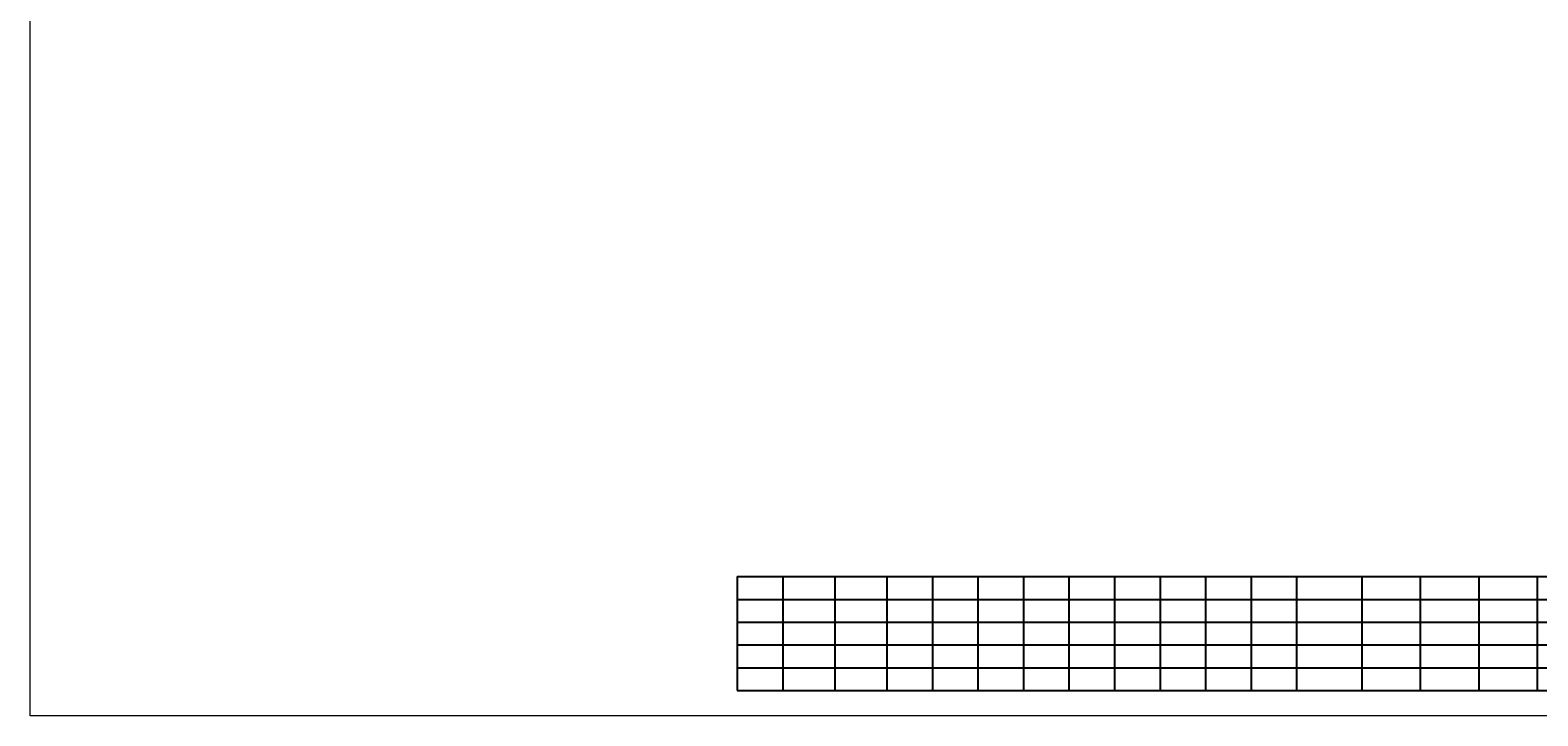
# Model space of a CAD drawing. Extents: x -388 to 987, y 70 to 322.
# Tile 1 of 16: x -388 to -156, y 70 to 175. Entities that reach past the tile are written whole.
import ezdxf
from ezdxf.enums import TextEntityAlignment as Align

# ---------------------------------------------------------------- set-up
doc = ezdxf.new("R2010")
doc.units = 0
doc.header["$MEASUREMENT"] = 0
doc.layers.add('B_ANNO', color=7, linetype='Continuous', lineweight=18)
doc.layers.add('B_ANNO_DIM', color=7, linetype='Continuous', lineweight=18)
doc.layers.add('B_ANNO_NOPLOT', color=47, linetype='Continuous', lineweight=18, plot=False)
doc.styles.add('Annotative', font='calibri.ttf', dxfattribs={"height": 0.0625})

# ---------------------------------------------------------------- blocks, each defined once
blk = doc.blocks.new('*T29')
at = {"layer": 'B_ANNO', "color": 0, "linetype": 'ByBlock', "lineweight": -2, "transparency": 16777216}
for p, q in [((0, 0), (204, 0)), ((0, 0), (0, -17.5)), ((7, 0), (7, -17.5)), ((15, 0), (15, -17.5)), ((23, 0), (23, -17.5)), ((30, 0), (30, -17.5)), ((37, 0), (37, -17.5)), ((44, 0), (44, -17.5)), ((51, 0), (51, -17.5)), ((58, 0), (58, -17.5)), ((65, 0), (65, -17.5)), ((72, 0), (72, -17.5)), ((79, 0), (79, -17.5)), ((86, 0), (86, -17.5)), ((96, 0), (96, -17.5)), ((105, 0), (105, -17.5)), ((114, 0), (114, -17.5)), ((123, 0), (123, -17.5)), ((131, 0), (131, -17.5)), ((142.5, 0), (142.5, -17.5)), ((152.5, 0), (152.5, -17.5)), ((160, 0), (160, -17.5)), ((167.5, 0), (167.5, -17.5)), ((175, 0), (175, -17.5)), ((182.5, 0), (182.5, -17.5)), ((194, 0), (194, -17.5)), ((204, 0), (204, -17.5)), ((0, -3.5), (204, -3.5)), ((0, -7), (204, -7)), ((0, -10.5), (204, -10.5)), ((0, -14), (204, -14)), ((0, -17.5), (204, -17.5))]:
    blk.add_line(p, q, dxfattribs=at)
blk = doc.blocks.new('*U90')
at = {"layer": 'B_ANNO_NOPLOT', "flags": 128}
blk.add_lwpolyline([(0, 0), (0, 252), (323.9277, 252), (323.9277, 238.8552), (378, 238.8552), (378, 40.4996), (316.5708, 40.4996), (316.5708, 0)], close=True, dxfattribs=at)
at = {"layer": 'B_ANNO_DIM', "style": 'Annotative'}
blk.add_attdef('LHFH', text='', height=1.5, dxfattribs=at).set_placement((24.1756, 247.6973), align=Align.MIDDLE_CENTER)
blk.add_attdef('LHFV', text='', height=1.5, rotation=90, dxfattribs=at).set_placement((12.7532, 236.951), align=Align.MIDDLE_CENTER)
blk = doc.blocks.new('*U135')
at = {"layer": 'B_ANNO_NOPLOT', "flags": 128}
blk.add_lwpolyline([(0, 0), (0, 252), (323.9277, 252), (323.9277, 238.8552), (378, 238.8552), (378, 40.4996), (316.5708, 40.4996), (316.5708, 0)], close=True, dxfattribs=at)

msp = doc.modelspace()

# ---------------------------------------------------------------- block references
msp.add_blockref('*T29', (-279.28, 91.41, -0.84))

# ---------------------------------------------------------------- next in the draw order: block references
msp.add_blockref('*U90', (-387.99, 70.01, -0.84))

# ---------------------------------------------------------------- next in the draw order: block references
msp.add_blockref('*U135', (-387.99, 70.01, -0.84))

doc.saveas('drawing.dxf')
